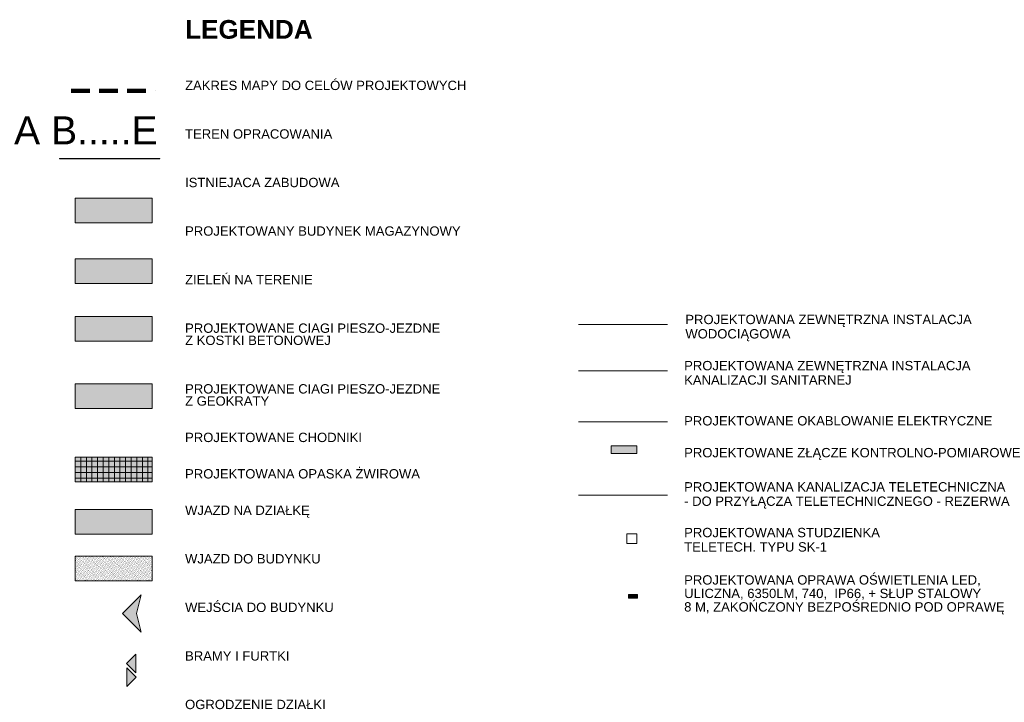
# Model space of a CAD drawing. Header units: centimetres. Extents: x -29333 to 403204, y -464147 to 16641.
# Tile 41 of 134: x -29333 to -18793, y -13201 to -5893. Entities that reach past the tile are written whole.
import ezdxf

# ---------------------------------------------------------------- set-up
doc = ezdxf.new("R2010")
doc.units = ezdxf.units.CM
doc.header["$MEASUREMENT"] = 0
doc.set_wipeout_variables(frame=1)
doc.linetypes.add('Przerywana BARDZO długa', pattern=[300, 200, -100])
doc.linetypes.add('Wipeout_Contour', pattern=[100, 0, -100])
for name, color, linetype in [('320-W Umeblowanie', 7, 'Continuous'), ('810-G Ogólne', 7, 'Continuous'), ('830-G Teksty Etykiety', 7, 'Continuous'), ('BUDYNKI ISTNIEJĄCE', 7, 'Continuous'), ('IE_Zasilanie#1', 7, 'Continuous'), ('MF_S kanalizacja', 7, 'Continuous'), ('MF_S przyłącze wodociagowe', 7, 'Continuous'), ('Proj. urządzenia teletechnika', 7, 'Continuous'), ('PROJEKTOWANE BUDYNKI', 7, 'Continuous'), ('PROJEKTOWANE CHODNIKI', 7, 'Continuous'), ('PROJEKTOWANE DROGI', 7, 'Continuous'), ('PZT NOWE', 7, 'Continuous'), ('rexp_Oprawy', 7, 'Continuous'), ('TEREN', 7, 'Continuous')]:
    doc.layers.add(name, color=color, linetype=linetype)
doc.styles.add('GENERATED_STYLE_11', font='arial.ttf')
doc.styles.add('GENERATED_STYLE_12', font='arialbd.ttf')

# ---------------------------------------------------------------- blocks, each defined once
blk = doc.blocks.new('Symbol wejścia 21[49]_1', base_point=(-28089, -12887))
at = {"layer": '320-W Umeblowanie', "linetype": 'Continuous', "lineweight": 13}
blk.add_hatch(color=1, dxfattribs=at).paths.add_polyline_path([(-28089, -12887), (-28089, -12687), (-28189, -12787)])
at = {"layer": '320-W Umeblowanie', "color": 1, "linetype": 'Continuous', "lineweight": 13}
for p, q in [((-28089, -12687), (-28189, -12787)), ((-28089, -12887), (-28089, -12687)), ((-28089, -12887), (-28189, -12787))]:
    blk.add_line(p, q, dxfattribs=at)
blk = doc.blocks.new('Symbol wejścia 21[50]_1', base_point=(-28187, -12831))
at = {"layer": '320-W Umeblowanie', "linetype": 'Continuous', "lineweight": 13}
blk.add_hatch(color=1, dxfattribs=at).paths.add_polyline_path([(-28187, -12831), (-28187, -13031), (-28087, -12931)])
at = {"layer": '320-W Umeblowanie', "color": 1, "linetype": 'Continuous', "lineweight": 13}
for p, q in [((-28187, -12831), (-28187, -13031)), ((-28187, -12831), (-28087, -12931)), ((-28187, -13031), (-28087, -12931))]:
    blk.add_line(p, q, dxfattribs=at)
blk = doc.blocks.new('Symbol wejścia 21[53]_1', base_point=(-28032, -12452))
at = {"layer": 'PZT NOWE', "linetype": 'Continuous', "lineweight": 15}
blk.add_hatch(color=6, dxfattribs=at).paths.add_polyline_path([(-28032, -12452), (-28082, -12252), (-28032, -12052), (-28232, -12252)])
at = {"layer": 'PZT NOWE', "color": 6, "linetype": 'Continuous', "lineweight": 15}
for p, q in [((-28032, -12052), (-28232, -12252)), ((-28032, -12052), (-28082, -12252)), ((-28032, -12452), (-28232, -12252)), ((-28032, -12452), (-28082, -12252))]:
    blk.add_line(p, q, dxfattribs=at)

msp = doc.modelspace()

# ---------------------------------------------------------------- hatches: boundary and pattern name
at = {"layer": '810-G Ogólne', "linetype": 'Continuous', "lineweight": 13}
msp.add_hatch(color=1, dxfattribs=at).paths.add_polyline_path([(-28909, -7382.4), (-27832.9, -7382.4), (-27832.9, -7377.5), (-28909, -7377.5)])
at = {"layer": 'BUDYNKI ISTNIEJĄCE', "linetype": 'Continuous', "lineweight": 0, "true_color": 0x4f4f4f}
msp.add_hatch(color=251, dxfattribs=at).paths.add_polyline_path([(-27915.5, -8069.2), (-27915.5, -7803.6), (-28738.8, -7803.6), (-28738.8, -8069.2)])
at = {"layer": 'IE_Zasilanie#1', "linetype": 'Continuous', "lineweight": 20}
msp.add_hatch(color=1, dxfattribs=at).paths.add_polyline_path([(-23002.7, -10536.4), (-22727.7, -10536.4), (-22727.7, -10456.4), (-23002.7, -10456.4)])
at = {"layer": 'PROJEKTOWANE BUDYNKI', "linetype": 'Continuous', "lineweight": 0, "true_color": 0x786b4b, "transparency": 33554559}
msp.add_hatch(color=47, dxfattribs=at).paths.add_polyline_path([(-27915.5, -8718.2), (-27915.5, -8452.6), (-28738.8, -8452.6), (-28738.8, -8718.2)])
at = {"layer": 'PROJEKTOWANE CHODNIKI', "linetype": 'Continuous', "lineweight": 0, "true_color": 0x3f3f00, "transparency": 33554559}
msp.add_hatch(color=48, dxfattribs=at).paths.add_polyline_path([(-27915.5, -11137.3), (-28738.8, -11137.3), (-28738.8, -11402.9), (-27915.5, -11402.9)])
at = {"layer": 'PROJEKTOWANE DROGI', "linetype": 'Continuous', "lineweight": 0, "true_color": 0x555555, "transparency": 33554559}
msp.add_hatch(color=251, dxfattribs=at).paths.add_polyline_path([(-27915.5, -10056.7), (-27915.5, -9791.1), (-28738.8, -9791.1), (-28738.8, -10056.7)])
at = {"layer": 'rexp_Oprawy', "linetype": 'Continuous', "lineweight": 13}
msp.add_hatch(color=211, dxfattribs=at).paths.add_polyline_path([(-22815, -12045.5), (-22815, -12085.5), (-22721, -12085.5), (-22721, -12045.5)])
at = {"layer": 'TEREN', "linetype": 'Continuous', "lineweight": 0, "true_color": 0x002e17, "transparency": 33554559}
msp.add_hatch(color=108, dxfattribs=at).paths.add_polyline_path([(-27915.5, -9334.9), (-27915.5, -9069.4), (-28738.8, -9069.4), (-28738.8, -9334.9)])

# ---------------------------------------------------------------- linework, layer by layer
at = {"layer": '810-G Ogólne', "color": 1, "linetype": 'Continuous', "lineweight": 13, "flags": 128}
msp.add_lwpolyline([(-28909, -7382.4), (-27832.9, -7382.4), (-27832.9, -7377.5), (-28909, -7377.5)], close=True, dxfattribs=at)
at = {"layer": 'BUDYNKI ISTNIEJĄCE', "color": 7, "linetype": 'Continuous', "lineweight": 13, "flags": 128}
msp.add_lwpolyline([(-27915.5, -8069.2), (-28738.8, -8069.2), (-28738.8, -7803.6), (-27915.5, -7803.6)], close=True, dxfattribs=at)
at = {"layer": 'IE_Zasilanie#1', "color": 1, "linetype": 'Continuous', "lineweight": 20}
for p, q in [((-23351, -10197.6), (-22399, -10197.6)), ((-22727.7, -10456.4), (-23002.7, -10456.4)), ((-23002.7, -10456.4), (-23002.7, -10536.4)), ((-23002.7, -10536.4), (-22727.7, -10536.4)), ((-22727.7, -10536.4), (-22727.7, -10456.4))]:
    msp.add_line(p, q, dxfattribs=at)
at = {"layer": 'MF_S kanalizacja', "color": 34, "linetype": 'Continuous', "lineweight": 20, "true_color": 0x914800}
msp.add_line((-23351, -9651.9), (-22399, -9651.9), dxfattribs=at)
at = {"layer": 'MF_S przyłącze wodociagowe', "color": 151, "linetype": 'Continuous', "lineweight": 20, "true_color": 0x80c2ff}
msp.add_line((-23351, -9155.9), (-22399, -9155.9), dxfattribs=at)
at = {"layer": 'Proj. urządzenia teletechnika', "color": 30, "linetype": 'Continuous', "lineweight": 20}
msp.add_line((-23351, -10983.4), (-22399, -10983.4), dxfattribs=at)
at = {"layer": 'Proj. urządzenia teletechnika', "color": 30, "linetype": 'Continuous', "lineweight": 20, "flags": 128}
msp.add_lwpolyline([(-22728.3, -11502.6), (-22833.3, -11502.6), (-22833.3, -11397.6), (-22728.3, -11397.6)], close=True, dxfattribs=at)
at = {"layer": 'PROJEKTOWANE BUDYNKI', "color": 7, "linetype": 'Continuous', "lineweight": 13, "flags": 128}
msp.add_lwpolyline([(-27915.5, -8718.2), (-28738.8, -8718.2), (-28738.8, -8452.6), (-27915.5, -8452.6)], close=True, dxfattribs=at)
at = {"layer": 'PROJEKTOWANE CHODNIKI', "color": 7, "linetype": 'Continuous', "lineweight": 13, "flags": 128}
msp.add_lwpolyline([(-27915.5, -11137.3), (-28738.8, -11137.3), (-28738.8, -11402.9), (-27915.5, -11402.9)], close=True, dxfattribs=at)
at = {"layer": 'PROJEKTOWANE DROGI', "color": 7, "linetype": 'Continuous', "lineweight": 13, "flags": 128}
msp.add_lwpolyline([(-27915.5, -10056.7), (-28738.8, -10056.7), (-28738.8, -9791.1), (-27915.5, -9791.1)], close=True, dxfattribs=at)
at = {"layer": 'PZT NOWE', "color": 124, "linetype": 'Przerywana BARDZO długa', "lineweight": 200, "flags": 128}
msp.add_lwpolyline([(-28781.4, -6656), (-27881.1, -6656)], dxfattribs=at)
at = {"layer": 'rexp_Oprawy', "color": 211, "linetype": 'Continuous', "lineweight": 13, "flags": 128}
msp.add_lwpolyline([(-22815, -12045.5), (-22815, -12085.5), (-22721, -12085.5), (-22721, -12045.5)], close=True, dxfattribs=at)
at = {"layer": 'rexp_Oprawy', "color": 7, "linetype": 'Continuous', "lineweight": 13, "flags": 128}
msp.add_lwpolyline([(-22815, -12045.5), (-22815, -12085.5), (-22721, -12085.5), (-22721, -12045.5)], close=True, dxfattribs=at)
at = {"layer": 'rexp_Oprawy', "color": 211, "linetype": 'Continuous', "lineweight": 13, "flags": 128}
msp.add_lwpolyline([(-22768, -12065.5), (-22768, -12085.5)], dxfattribs=at)
at = {"layer": 'TEREN', "color": 7, "linetype": 'Continuous', "lineweight": 13, "flags": 128}
msp.add_lwpolyline([(-27915.5, -9334.9), (-28738.8, -9334.9), (-28738.8, -9069.4), (-27915.5, -9069.4)], close=True, dxfattribs=at)

# ---------------------------------------------------------------- block references
at = {"layer": '320-W Umeblowanie', "color": 7, "linetype": 'Continuous', "lineweight": 13}
for name, p in [('Symbol wejścia 21[49]_1', (-28089, -12887.2)), ('Symbol wejścia 21[50]_1', (-28186.9, -12831.1))]:
    msp.add_blockref(name, p, dxfattribs=at)
at = {"layer": 'PZT NOWE', "color": 6, "linetype": 'Continuous', "lineweight": 15}
msp.add_blockref('Symbol wejścia 21[53]_1', (-28032.5, -12451.6), dxfattribs=at)

# ---------------------------------------------------------------- texts
at = {"layer": '830-G Teksty Etykiety', "color": 7, "linetype": 'Continuous', "lineweight": 13, "attachment_point": 1}
for s, insert, char_height, line_spacing_factor, style in [('\\A1;{\\pql;\\fArial|b1|i0|c0|p38;LEGENDA\\P\\pql;\\fArial|b0|i0|c0|p38;\\H0.750000x;\\P\\pql;\\fArial|b0|i0|c0|p38;\\P\\pql;\\fArial|b0|i0|c0|p38;\\H0.666667x;ZAKRES MAPY DO CELÓW PROJEKTOWYCH\\P\\pql;\\fArial|b0|i0|c0|p38;\\P\\pql;\\fArial|b0|i0|c0|p38;\\P\\pql;\\fArial|b0|i0|c0|p38;\\P\\pql;\\fArial|b0|i0|c0|p38;TEREN OPRACOWANIA\\P\\pql;\\fArial|b0|i0|c0|p38;\\P\\pql;\\fArial|b0|i0|c0|p38;\\P\\pql;\\fArial|b0|i0|c0|p38;\\P\\pql;\\fArial|b0|i0|c0|p38;ISTNIEJACA ZABUDOWA \\P\\pql;\\fArial|b0|i0|c0|p38;\\P\\pql;\\fArial|b0|i0|c0|p38;\\P\\pql;\\fArial|b0|i0|c0|p38;\\P\\pql;\\fArial|b0|i0|c0|p38;PROJEKTOWANY BUDYNEK MAGAZYNOWY\\P\\pql;\\fArial|b0|i0|c0|p38;\\P\\pql;\\fArial|b0|i0|c0|p38;\\P\\pql;\\fArial|b0|i0|c0|p38;\\P\\pql;\\fArial|b0|i0|c0|p38;ZIELEŃ NA TERENIE\\P\\pql;\\fArial|b0|i0|c0|p38;\\P\\pql;\\fArial|b0|i0|c0|p38;\\P\\pql;\\fArial|b0|i0|c0|p38;\\P\\pql;\\fArial|b0|i0|c0|p38;PROJEKTOWANE CIAGI PIESZO-JEZDNE \\P\\pql;\\fArial|b0|i0|c0|p38;Z KOSTKI BETONOWEJ\\P\\pql;\\fArial|b0|i0|c0|p38;\\P\\pql;\\fArial|b0|i0|c0|p38;\\P\\pql;\\fArial|b0|i0|c0|p38;\\P\\pql;\\fArial|b0|i0|c0|p38;PROJEKTOWANE CIAGI PIESZO-JEZDNE \\P\\pql;\\fArial|b0|i0|c0|p38;Z GEOKRATY\\P\\pql;\\fArial|b0|i0|c0|p38;\\P\\pql;\\fArial|b0|i0|c0|p38;\\P\\pql;\\fArial|b0|i0|c0|p38;PROJEKTOWANE CHODNIKI\\P\\pql;\\fArial|b0|i0|c0|p38;\\P\\pql;\\fArial|b0|i0|c0|p38;\\P\\pql;\\fArial|b0|i0|c0|p38;PROJEKTOWANA OPASKA ŻWIROWA\\P\\pql;\\fArial|b0|i0|c0|p38;\\P\\pql;\\fArial|b0|i0|c0|p38;\\P\\pql;\\fArial|b0|i0|c0|p38;WJAZD NA DZIAŁKĘ\\P\\pql;\\fArial|b0|i0|c0|p38;\\P\\pql;\\fArial|b0|i0|c0|p38;\\P\\pql;\\fArial|b0|i0|c0|p38;\\P\\pql;\\fArial|b0|i0|c0|p38;WJAZD DO BUDYNKU\\P\\pql;\\fArial|b0|i0|c0|p38;\\P\\pql;\\fArial|b0|i0|c0|p38;\\P\\pql;\\fArial|b0|i0|c0|p38;\\P\\pql;\\fArial|b0|i0|c0|p38;WEJŚCIA DO BUDYNKU\\P\\pql;\\fArial|b0|i0|c0|p38;\\P\\pql;\\fArial|b0|i0|c0|p38;\\P\\pql;\\fArial|b0|i0|c0|p38;\\P\\pql;\\fArial|b0|i0|c0|p38;BRAMY I FURTKI\\P\\pql;\\fArial|b0|i0|c0|p38;\\P\\pql;\\fArial|b0|i0|c0|p38;\\P\\pql;\\fArial|b0|i0|c0|p38;\\P\\pql;\\fArial|b0|i0|c0|p38;OGRODZENIE DZIAŁKI\\P\\pql;\\fArial|b0|i0|c0|p38;\\P\\pql;\\fArial|b0|i0|c0|p38;\\P\\pql;\\fArial|b0|i0|c0|p38;ILOŚĆ KONDYGNACJI NADZIEMNYCH\\P\\pql;\\fArial|b0|i0|c0|p38;\\P\\pql;\\fArial|b0|i0|c0|p38;\\P\\pql;\\fArial|b0|i0|c0|p38;MIEJSCA PARKINGOWE \\P\\pql;\\fArial|b0|i0|c0|p38;DLA SAMOCHODÓW CIĘŻAROWYCH\\P\\pql;\\fArial|b0|i0|c0|p38;\\P\\pql;\\fArial|b0|i0|c0|p38;\\P\\pql;\\fArial|b0|i0|c0|p38;\\P\\pql;\\fArial|b0|i0|c0|p38;MIEJSCA PARKINGOWE \\P\\pql;\\fArial|b0|i0|c0|p38;DLA SAMOCHODÓW OSOBOWYCH\\P\\pql;\\fArial|b0|i0|c0|p38;\\P\\pql;\\fArial|b0|i0|c0|p38;\\P\\pql;\\fArial|b0|i0|c0|p38;\\P\\pql;\\fArial|b0|i0|c0|p38;PRZEPUST DROGOWY\\P\\pql;\\fArial|b0|i0|c0|p38;\\P\\pql;\\fArial|b0|i0|c0|p38;\\P\\pql;\\fArial|b0|i0|c0|p38;\\P\\pql;\\fArial|b0|i0|c0|p38;DRZEWA PRZESNACZONE DO WYCINKI\\P\\pql;\\fArial|b0|i0|c0|p38;\\P\\pql;\\fArial|b0|i0|c0|p38;\\P\\pql;\\fArial|b0|i0|c0|p38;\\P\\pql;\\fArial|b0|i0|c0|p38;DRZEWA PROJEKTOWANE}', (-27562.9, -5896.6), 200, 0.779594, 'GENERATED_STYLE_12'), ('\\A1;{\\pql;\\fArial|b0|i0|c0|p38;PROJEKTOWANA KANALIZACJA TELETECHNICZNA \\P\\pql;\\fArial|b0|i0|c0|p38;- DO PRZYŁĄCZA TELETECHNICZNEGO - REZERWA}', (-22220.4, -10844.4), 100, 0.921299, 'GENERATED_STYLE_11'), ('\\A1;{\\pql;\\fArial|b0|i0|c0|p38;PROJEKTOWANA STUDZIENKA\\P\\pql;\\fArial|b0|i0|c0|p38;TELETECH. TYPU SK-1}', (-22220.4, -11333.5), 100, 0.923713, 'GENERATED_STYLE_11'), ('\\A1;{\\pql;\\fArial|b0|i0|c0|p38;PROJEKTOWANA OPRAWA OŚWIETLENIA LED,\\P\\pql;\\fArial|b0|i0|c0|p38;ULICZNA, 6350LM, 740,  IP66, + SŁUP STALOWY\\P\\pql;\\fArial|b0|i0|c0|p38;8 M, ZAKOŃCZONY BEZPOŚREDNIO POD OPRAWĘ }', (-22220.4, -11840.9), 100, 0.865837, 'GENERATED_STYLE_11')]:
    msp.add_mtext(s, dxfattribs=dict(at, insert=insert, char_height=char_height, line_spacing_factor=line_spacing_factor, style=style))
at = {"layer": '830-G Teksty Etykiety', "color": 1, "linetype": 'Continuous', "lineweight": 13, "insert": (-28625.4, -6928.2), "char_height": 300, "attachment_point": 2, "style": 'GENERATED_STYLE_11'}
msp.add_mtext('\\A1;{\\pqc;\\fArial|b0|i0|c0|p38;A B.....E}', dxfattribs=at)
at = {"layer": '830-G Teksty Etykiety', "color": 7, "linetype": 'Continuous', "lineweight": 13, "char_height": 100, "width": 3296.41, "attachment_point": 1, "style": 'GENERATED_STYLE_11'}
for s, insert, line_spacing_factor in [('\\A1;{\\pql;\\fArial|b0|i0|c0|p38;PROJEKTOWANA ZEWNĘTRZNA INSTALACJA WODOCIĄGOWA}', (-22207.7, -9052.5), 0.921299), ('\\A1;{\\pql;\\fArial|b0|i0|c0|p38;PROJEKTOWANA ZEWNĘTRZNA INSTALACJA KANALIZACJI SANITARNEJ}', (-22220.4, -9546.5), 0.923713)]:
    msp.add_mtext(s, dxfattribs=dict(at, insert=insert, line_spacing_factor=line_spacing_factor))
at = {"layer": '830-G Teksty Etykiety', "color": 7, "linetype": 'Continuous', "lineweight": 13, "char_height": 100, "attachment_point": 1, "style": 'GENERATED_STYLE_11'}
for s, insert in [('\\A1;{\\pql;\\fArial|b0|i0|c0|p38;PROJEKTOWANE OKABLOWANIE ELEKTRYCZNE}', (-22220.4, -10137.5)), ('\\A1;{\\pql;\\fArial|b0|i0|c0|p38;PROJEKTOWANE ZŁĄCZE KONTROLNO-POMIAROWE}', (-22220.4, -10478.2))]:
    msp.add_mtext(s, dxfattribs=dict(at, insert=insert))

# ---------------------------------------------------------------- wipeouts: each hides what was drawn before it
at = {"color": 254, "linetype": 'Wipeout_Contour', "lineweight": 0, "ltscale": 121137.691731}
msp.add_wipeout([(-28738.8, -10841.8), (-27915.5, -10841.8), (-27915.5, -10576.2), (-28738.8, -10576.2)], dxfattribs=at).dxf.layer = '810-G Ogólne'
at = {"color": 254, "linetype": 'Wipeout_Contour', "lineweight": 0, "ltscale": 122701.999582}
msp.add_wipeout([(-28738.8, -11902.2), (-27915.5, -11902.2), (-27915.5, -11636.6), (-28738.8, -11636.6)], dxfattribs=at).dxf.layer = '810-G Ogólne'

# ---------------------------------------------------------------- next in the draw order: hatches: boundary and pattern name
at = {"layer": '810-G Ogólne', "linetype": 'Continuous', "lineweight": 13, "true_color": 0x00bb5e}
h = msp.add_hatch(dxfattribs=at)
h.set_pattern_fill('SIATKA_60X60_0001', color=112, style=0, pattern_type=2)
h.set_pattern_definition([(0, (0, 0), (0, 60), []), (90, (0, 0), (-60, 0), [])])
h.paths.add_polyline_path([(-28738.8, -10841.8), (-27915.5, -10841.8), (-27915.5, -10576.2), (-28738.8, -10576.2)])
at = {"layer": '810-G Ogólne', "linetype": 'Continuous', "lineweight": 13, "true_color": 0x6a6a6a}
h = msp.add_hatch(dxfattribs=at)
h.set_pattern_fill('PIASEK_0001', color=251, style=0, pattern_type=2)
h.set_pattern_definition([(45, (0, 35), (-11.136932, 11.136932), [0, -10.5, 0, -15.75]), (110, (35, 35), (14.800159, 5.386817), [0, -7.7, 0, -13.3])])
h.paths.add_polyline_path([(-28738.8, -11902.2), (-27915.5, -11902.2), (-27915.5, -11636.6), (-28738.8, -11636.6)])
at = {"layer": 'PROJEKTOWANE DROGI', "linetype": 'Continuous', "lineweight": 0, "true_color": 0x555555, "transparency": 33554559}
msp.add_hatch(color=251, dxfattribs=at).paths.add_polyline_path([(-27915.5, -10841.8), (-27915.5, -10576.2), (-28738.8, -10576.2), (-28738.8, -10841.8)])

# ---------------------------------------------------------------- next in the draw order: linework, layer by layer
at = {"layer": '810-G Ogólne', "color": 7, "linetype": 'Continuous', "lineweight": 13, "flags": 128}
for points in [[(-28738.8, -10841.8), (-27915.5, -10841.8), (-27915.5, -10576.2), (-28738.8, -10576.2)], [(-28738.8, -11902.2), (-27915.5, -11902.2), (-27915.5, -11636.6), (-28738.8, -11636.6)]]:
    msp.add_lwpolyline(points, close=True, dxfattribs=at)
at = {"layer": 'PROJEKTOWANE DROGI', "color": 7, "linetype": 'Continuous', "lineweight": 13, "flags": 128}
for points in [[(-27915.5, -10841.8), (-28738.8, -10841.8), (-28738.8, -10576.2), (-27915.5, -10576.2)], [(-28738.8, -11636.6), (-28738.8, -11902.2), (-27915.5, -11902.2), (-27915.5, -11636.6)]]:
    msp.add_lwpolyline(points, close=True, dxfattribs=at)

doc.saveas('drawing.dxf')
